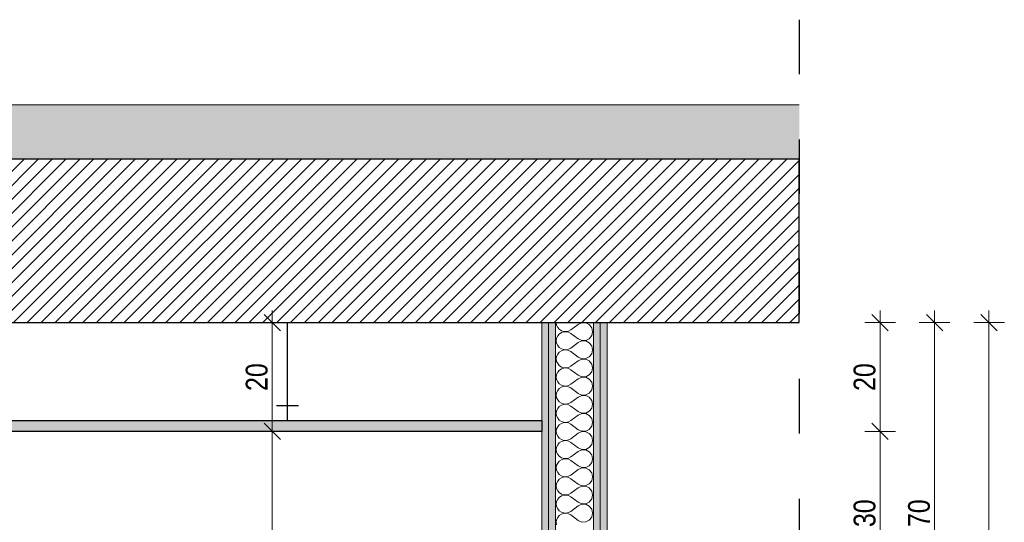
# Model space of a CAD drawing. Header units: millimetres. Extents: x -19885 to 4386, y -353 to 3827.
# Tile 39 of 59: x -10151 to -8343, y 2733 to 3656. Entities that reach past the tile are written whole.
import ezdxf

# ---------------------------------------------------------------- set-up
doc = ezdxf.new("R2010")
doc.units = ezdxf.units.MM
doc.header["$MEASUREMENT"] = 0
doc.linetypes.add('Przerywana długa', pattern=[220, 100, -120])
doc.linetypes.add('Wipeout_Contour', pattern=[1000, 0, -1000])
for name, color, linetype, lineweight in [('0_Nr_pióra__21', 7, 'Continuous', 25), ('NAPIS_SODON_Nr_pióra__1', 7, 'Continuous', 13), ('NAPIS_SODON_Nr_pióra__101', 252, 'Continuous', 5), ('NAPIS_SODON_Nr_pióra__180', 7, 'Continuous', 5), ('NAPIS_SODON_Nr_pióra__21', 7, 'Continuous', 25), ('ROZBUDOWA_NOWE_DZIAŁOWE_Nr_pióra__47', 7, 'Continuous', 15)]:
    doc.layers.add(name, color=color, linetype=linetype, lineweight=lineweight)
for name, color, linetype, lineweight, true_color in [('KR_INW_Nr_pióra__28', 7, 'Continuous', 25, 0xa80f02), ('PRZBUDOWA_W_KAN_OPIS_Nr_pióra__20', 7, 'Continuous', 13, 0xb00000), ('ROZBUDOWA_NOWE_DZIAŁOWE_Nr_pióra__24', 7, 'Continuous', 15, 0x029e21), ('ROZBUDOWA_NOWE_DZIAŁOWE_Nr_pióra__4', 7, 'Continuous', 13, 0x029e21), ('ROZBUDOWA_NOWE_DZIAŁOWE_Nr_pióra__67', 7, 'Continuous', 13, 0x6a6a6a)]:
    doc.layers.add(name, color=color, linetype=linetype, lineweight=lineweight, true_color=true_color)
doc.layers.add('PRZBUDOWA_W_KAN_OPIS', color=7, linetype='Continuous')
doc.styles.add('GENERATED_STYLE_2', font='txt')
doc.dimstyles.new('GENERATED_STYLE__1', dxfattribs={"dimtxt": 40, "dimasz": 28.5, "dimexe": 0.18, "dimexo": 0, "dimgap": 0.09, "dimtad": 1, "dimdec": 0, "dimlfac": 0.1, "dimzin": 0, "dimdsep": 46, "dimtxsty": 'GENERATED_STYLE_2', "dimblk": 'ARROWHEAD_6', "dimblk1": 'ARROWHEAD_6', "dimblk2": 'ARROWHEAD_6', "dimcen": 0.09, "dimclrd": 256, "dimclre": 256, "dimclrt": 256, "dimadec": 1, "dimazin": 0, "dimtfac": 1, "dimtdec": 4, "dimtmove": 0, "dimatfit": 3, "dimfxl": 0, "dimtolj": 1, "dimtzin": 0, "dimarcsym": 0})
pattern_1 = [(0, (0, 0), (0, 15), [0, -15])]

# ---------------------------------------------------------------- blocks, each defined once
blk = doc.blocks.new('*X8')
at = {"layer": 'ROZBUDOWA_NOWE_DZIAŁOWE_Nr_pióra__4', "linetype": 'Continuous'}
for p, q in [((-9165.5, 3100), (-9164.9, 3095.4)), ((-9164.9, 3095.4), (-9163, 3091.2)), ((-9125.5, 3096.7), (-9138.8, 3086.7)), ((-9118.8, 3099.7), (-9125.5, 3096.7)), ((-9111.5, 3099.5), (-9118.8, 3099.7)), ((-9105, 3096.2), (-9111.5, 3099.5)), ((-9100.4, 3090.5), (-9105, 3096.2)), ((-9163, 3075.4), (-9164.9, 3071.2)), ((-9163, 3091.2), (-9160.1, 3087.7)), ((-9160.1, 3079), (-9163, 3075.4)), ((-9160.1, 3087.7), (-9156.3, 3085.1)), ((-9156.3, 3081.6), (-9160.1, 3079)), ((-9156.3, 3085.1), (-9151.9, 3083.6)), ((-9151.9, 3083), (-9156.3, 3081.6)), ((-9151.9, 3083.6), (-9147.3, 3083.4)), ((-9147.3, 3083.3), (-9151.9, 3083)), ((-9147.3, 3083.4), (-9142.9, 3084.4)), ((-9142.9, 3082.2), (-9147.3, 3083.3)), ((-9142.9, 3084.4), (-9138.8, 3086.7)), ((-9138.8, 3080), (-9142.9, 3082.2)), ((-9125.5, 3070), (-9138.8, 3080)), ((-9105, 3070.4), (-9100.4, 3076.2)), ((-9098.8, 3083.3), (-9100.4, 3090.5)), ((-9100.4, 3076.2), (-9098.8, 3083.3)), ((-9164.9, 3071.2), (-9165.5, 3066.7)), ((-9165.5, 3066.7), (-9164.9, 3062.1)), ((-9164.9, 3062.1), (-9163, 3057.9)), ((-9163, 3057.9), (-9160.1, 3054.4)), ((-9125.5, 3063.3), (-9138.8, 3053.3)), ((-9125.5, 3070), (-9118.8, 3067)), ((-9118.8, 3066.3), (-9125.5, 3063.3)), ((-9118.8, 3067), (-9111.5, 3067.2)), ((-9111.5, 3066.2), (-9118.8, 3066.3)), ((-9111.5, 3067.2), (-9105, 3070.4)), ((-9105, 3062.9), (-9111.5, 3066.2)), ((-9100.4, 3057.1), (-9105, 3062.9)), ((-9098.8, 3050), (-9100.4, 3057.1)), ((-9164.9, 3037.9), (-9165.5, 3033.3)), ((-9163, 3042.1), (-9164.9, 3037.9)), ((-9160.1, 3045.6), (-9163, 3042.1)), ((-9160.1, 3054.4), (-9156.3, 3051.8)), ((-9156.3, 3048.2), (-9160.1, 3045.6)), ((-9156.3, 3051.8), (-9151.9, 3050.3)), ((-9151.9, 3049.7), (-9156.3, 3048.2)), ((-9151.9, 3050.3), (-9147.3, 3050.1)), ((-9147.3, 3049.9), (-9151.9, 3049.7)), ((-9147.3, 3050.1), (-9142.9, 3051.1)), ((-9142.9, 3048.9), (-9147.3, 3049.9)), ((-9142.9, 3051.1), (-9138.8, 3053.3)), ((-9138.8, 3046.7), (-9142.9, 3048.9)), ((-9125.5, 3036.7), (-9138.8, 3046.7)), ((-9105, 3037.1), (-9100.4, 3042.9)), ((-9100.4, 3042.9), (-9098.8, 3050)), ((-9165.5, 3033.3), (-9164.9, 3028.8)), ((-9164.9, 3028.8), (-9163, 3024.6)), ((-9163, 3024.6), (-9160.1, 3021)), ((-9160.1, 3021), (-9156.3, 3018.4)), ((-9142.9, 3017.8), (-9138.8, 3020)), ((-9125.5, 3030), (-9138.8, 3020)), ((-9125.5, 3036.7), (-9118.8, 3033.7)), ((-9118.8, 3033), (-9125.5, 3030)), ((-9118.8, 3033.7), (-9111.5, 3033.8)), ((-9111.5, 3032.8), (-9118.8, 3033)), ((-9111.5, 3033.8), (-9105, 3037.1)), ((-9105, 3029.6), (-9111.5, 3032.8)), ((-9100.4, 3023.8), (-9105, 3029.6)), ((-9098.8, 3016.7), (-9100.4, 3023.8)), ((-9164.9, 3004.6), (-9165.5, 3000)), ((-9163, 3008.8), (-9164.9, 3004.6)), ((-9160.1, 3012.3), (-9163, 3008.8)), ((-9156.3, 3014.9), (-9160.1, 3012.3)), ((-9156.3, 3018.4), (-9151.9, 3017)), ((-9151.9, 3016.4), (-9156.3, 3014.9)), ((-9151.9, 3017), (-9147.3, 3016.7)), ((-9147.3, 3016.6), (-9151.9, 3016.4)), ((-9147.3, 3016.7), (-9142.9, 3017.8)), ((-9142.9, 3015.6), (-9147.3, 3016.6)), ((-9138.8, 3013.3), (-9142.9, 3015.6)), ((-9125.5, 3003.3), (-9138.8, 3013.3)), ((-9125.5, 3003.3), (-9118.8, 3000.3)), ((-9111.5, 3000.5), (-9105, 3003.8)), ((-9105, 3003.8), (-9100.4, 3009.5)), ((-9100.4, 3009.5), (-9098.8, 3016.7)), ((-9165.5, 3000), (-9164.9, 2995.4)), ((-9164.9, 2995.4), (-9163, 2991.2)), ((-9163, 2991.2), (-9160.1, 2987.7)), ((-9160.1, 2987.7), (-9156.3, 2985.1)), ((-9156.3, 2985.1), (-9151.9, 2983.6)), ((-9151.9, 2983.6), (-9147.3, 2983.4)), ((-9147.3, 2983.4), (-9142.9, 2984.4)), ((-9142.9, 2984.4), (-9138.8, 2986.7)), ((-9125.5, 2996.7), (-9138.8, 2986.7)), ((-9118.8, 2999.7), (-9125.5, 2996.7)), ((-9118.8, 3000.3), (-9111.5, 3000.5)), ((-9111.5, 2999.5), (-9118.8, 2999.7)), ((-9105, 2996.2), (-9111.5, 2999.5)), ((-9100.4, 2990.5), (-9105, 2996.2)), ((-9098.8, 2983.3), (-9100.4, 2990.5)), ((-9164.9, 2971.2), (-9165.5, 2966.7)), ((-9165.5, 2966.7), (-9164.9, 2962.1)), ((-9163, 2975.4), (-9164.9, 2971.2)), ((-9160.1, 2979), (-9163, 2975.4)), ((-9156.3, 2981.6), (-9160.1, 2979)), ((-9151.9, 2983), (-9156.3, 2981.6)), ((-9147.3, 2983.3), (-9151.9, 2983)), ((-9142.9, 2982.2), (-9147.3, 2983.3)), ((-9138.8, 2980), (-9142.9, 2982.2)), ((-9125.5, 2970), (-9138.8, 2980)), ((-9125.5, 2970), (-9118.8, 2967)), ((-9118.8, 2966.3), (-9125.5, 2963.3)), ((-9118.8, 2967), (-9111.5, 2967.2)), ((-9111.5, 2966.2), (-9118.8, 2966.3)), ((-9111.5, 2967.2), (-9105, 2970.4)), ((-9105, 2962.9), (-9111.5, 2966.2)), ((-9105, 2970.4), (-9100.4, 2976.2)), ((-9100.4, 2976.2), (-9098.8, 2983.3)), ((-9164.9, 2962.1), (-9163, 2957.9)), ((-9163, 2957.9), (-9160.1, 2954.4)), ((-9160.1, 2954.4), (-9156.3, 2951.8)), ((-9156.3, 2948.2), (-9160.1, 2945.6)), ((-9156.3, 2951.8), (-9151.9, 2950.3)), ((-9151.9, 2949.7), (-9156.3, 2948.2)), ((-9151.9, 2950.3), (-9147.3, 2950.1)), ((-9147.3, 2949.9), (-9151.9, 2949.7)), ((-9147.3, 2950.1), (-9142.9, 2951.1)), ((-9142.9, 2948.9), (-9147.3, 2949.9)), ((-9142.9, 2951.1), (-9138.8, 2953.3)), ((-9138.8, 2946.7), (-9142.9, 2948.9)), ((-9125.5, 2963.3), (-9138.8, 2953.3)), ((-9100.4, 2957.1), (-9105, 2962.9)), ((-9098.8, 2950), (-9100.4, 2957.1)), ((-9100.4, 2942.9), (-9098.8, 2950)), ((-9164.9, 2937.9), (-9165.5, 2933.3)), ((-9165.5, 2933.3), (-9164.9, 2928.8)), ((-9163, 2942.1), (-9164.9, 2937.9)), ((-9160.1, 2945.6), (-9163, 2942.1)), ((-9125.5, 2936.7), (-9138.8, 2946.7)), ((-9125.5, 2930), (-9138.8, 2920)), ((-9125.5, 2936.7), (-9118.8, 2933.7)), ((-9118.8, 2933), (-9125.5, 2930)), ((-9118.8, 2933.7), (-9111.5, 2933.8)), ((-9111.5, 2932.8), (-9118.8, 2933)), ((-9111.5, 2933.8), (-9105, 2937.1)), ((-9105, 2929.6), (-9111.5, 2932.8)), ((-9105, 2937.1), (-9100.4, 2942.9)), ((-9100.4, 2923.8), (-9105, 2929.6)), ((-9164.9, 2928.8), (-9163, 2924.6)), ((-9163, 2924.6), (-9160.1, 2921)), ((-9160.1, 2912.3), (-9163, 2908.8)), ((-9160.1, 2921), (-9156.3, 2918.4)), ((-9156.3, 2914.9), (-9160.1, 2912.3)), ((-9156.3, 2918.4), (-9151.9, 2917)), ((-9151.9, 2916.4), (-9156.3, 2914.9)), ((-9151.9, 2917), (-9147.3, 2916.7)), ((-9147.3, 2916.6), (-9151.9, 2916.4)), ((-9147.3, 2916.7), (-9142.9, 2917.8)), ((-9142.9, 2915.6), (-9147.3, 2916.6)), ((-9142.9, 2917.8), (-9138.8, 2920)), ((-9138.8, 2913.3), (-9142.9, 2915.6)), ((-9125.5, 2903.3), (-9138.8, 2913.3)), ((-9098.8, 2916.7), (-9100.4, 2923.8)), ((-9100.4, 2909.5), (-9098.8, 2916.7)), ((-9164.9, 2904.6), (-9165.5, 2900)), ((-9165.5, 2900), (-9164.9, 2895.4)), ((-9163, 2908.8), (-9164.9, 2904.6)), ((-9164.9, 2895.4), (-9163, 2891.2)), ((-9125.5, 2896.7), (-9138.8, 2886.7)), ((-9125.5, 2903.3), (-9118.8, 2900.3)), ((-9118.8, 2899.7), (-9125.5, 2896.7)), ((-9118.8, 2900.3), (-9111.5, 2900.5)), ((-9111.5, 2899.5), (-9118.8, 2899.7)), ((-9111.5, 2900.5), (-9105, 2903.8)), ((-9105, 2896.2), (-9111.5, 2899.5)), ((-9105, 2903.8), (-9100.4, 2909.5)), ((-9100.4, 2890.5), (-9105, 2896.2)), ((-9163, 2875.4), (-9164.9, 2871.2)), ((-9163, 2891.2), (-9160.1, 2887.7)), ((-9160.1, 2879), (-9163, 2875.4)), ((-9160.1, 2887.7), (-9156.3, 2885.1)), ((-9156.3, 2881.6), (-9160.1, 2879)), ((-9156.3, 2885.1), (-9151.9, 2883.6)), ((-9151.9, 2883), (-9156.3, 2881.6)), ((-9151.9, 2883.6), (-9147.3, 2883.4)), ((-9147.3, 2883.3), (-9151.9, 2883)), ((-9147.3, 2883.4), (-9142.9, 2884.4)), ((-9142.9, 2882.2), (-9147.3, 2883.3)), ((-9142.9, 2884.4), (-9138.8, 2886.7)), ((-9138.8, 2880), (-9142.9, 2882.2)), ((-9125.5, 2870), (-9138.8, 2880)), ((-9105, 2870.4), (-9100.4, 2876.2)), ((-9098.8, 2883.3), (-9100.4, 2890.5)), ((-9100.4, 2876.2), (-9098.8, 2883.3)), ((-9164.9, 2871.2), (-9165.5, 2866.7)), ((-9165.5, 2866.7), (-9164.9, 2862.1)), ((-9164.9, 2862.1), (-9163, 2857.9)), ((-9163, 2857.9), (-9160.1, 2854.4)), ((-9125.5, 2863.3), (-9138.8, 2853.3)), ((-9125.5, 2870), (-9118.8, 2867)), ((-9118.8, 2866.3), (-9125.5, 2863.3)), ((-9118.8, 2867), (-9111.5, 2867.2)), ((-9111.5, 2866.2), (-9118.8, 2866.3)), ((-9111.5, 2867.2), (-9105, 2870.4)), ((-9105, 2862.9), (-9111.5, 2866.2)), ((-9100.4, 2857.1), (-9105, 2862.9)), ((-9098.8, 2850), (-9100.4, 2857.1)), ((-9163, 2842.1), (-9164.9, 2837.9)), ((-9160.1, 2845.6), (-9163, 2842.1)), ((-9160.1, 2854.4), (-9156.3, 2851.8)), ((-9156.3, 2848.2), (-9160.1, 2845.6)), ((-9156.3, 2851.8), (-9151.9, 2850.3)), ((-9151.9, 2849.7), (-9156.3, 2848.2)), ((-9151.9, 2850.3), (-9147.3, 2850.1)), ((-9147.3, 2849.9), (-9151.9, 2849.7)), ((-9147.3, 2850.1), (-9142.9, 2851.1)), ((-9142.9, 2848.9), (-9147.3, 2849.9)), ((-9142.9, 2851.1), (-9138.8, 2853.3)), ((-9138.8, 2846.7), (-9142.9, 2848.9)), ((-9125.5, 2836.7), (-9138.8, 2846.7)), ((-9105, 2837.1), (-9100.4, 2842.9)), ((-9100.4, 2842.9), (-9098.8, 2850)), ((-9164.9, 2837.9), (-9165.5, 2833.3)), ((-9165.5, 2833.3), (-9164.9, 2828.8)), ((-9164.9, 2828.8), (-9163, 2824.6)), ((-9163, 2824.6), (-9160.1, 2821)), ((-9160.1, 2821), (-9156.3, 2818.4)), ((-9125.5, 2830), (-9138.8, 2820)), ((-9125.5, 2836.7), (-9118.8, 2833.7)), ((-9118.8, 2833), (-9125.5, 2830)), ((-9118.8, 2833.7), (-9111.5, 2833.8)), ((-9111.5, 2832.8), (-9118.8, 2833)), ((-9111.5, 2833.8), (-9105, 2837.1)), ((-9105, 2829.6), (-9111.5, 2832.8)), ((-9100.4, 2823.8), (-9105, 2829.6)), ((-9098.8, 2816.7), (-9100.4, 2823.8)), ((-9164.9, 2804.6), (-9165.5, 2800)), ((-9163, 2808.8), (-9164.9, 2804.6)), ((-9160.1, 2812.3), (-9163, 2808.8)), ((-9156.3, 2814.9), (-9160.1, 2812.3)), ((-9156.3, 2818.4), (-9151.9, 2817)), ((-9151.9, 2816.4), (-9156.3, 2814.9)), ((-9151.9, 2817), (-9147.3, 2816.7)), ((-9147.3, 2816.6), (-9151.9, 2816.4)), ((-9147.3, 2816.7), (-9142.9, 2817.8)), ((-9142.9, 2815.6), (-9147.3, 2816.6)), ((-9142.9, 2817.8), (-9138.8, 2820)), ((-9138.8, 2813.3), (-9142.9, 2815.6)), ((-9125.5, 2803.3), (-9138.8, 2813.3)), ((-9125.5, 2803.3), (-9118.8, 2800.3)), ((-9111.5, 2800.5), (-9105, 2803.8)), ((-9105, 2803.8), (-9100.4, 2809.5)), ((-9100.4, 2809.5), (-9098.8, 2816.7)), ((-9165.5, 2800), (-9164.9, 2795.4)), ((-9164.9, 2795.4), (-9163, 2791.2)), ((-9163, 2791.2), (-9160.1, 2787.7)), ((-9160.1, 2787.7), (-9156.3, 2785.1)), ((-9156.3, 2785.1), (-9151.9, 2783.6)), ((-9142.9, 2784.4), (-9138.8, 2786.7)), ((-9125.5, 2796.7), (-9138.8, 2786.7)), ((-9118.8, 2799.7), (-9125.5, 2796.7)), ((-9118.8, 2800.3), (-9111.5, 2800.5)), ((-9111.5, 2799.5), (-9118.8, 2799.7)), ((-9105, 2796.2), (-9111.5, 2799.5)), ((-9100.4, 2790.5), (-9105, 2796.2)), ((-9098.8, 2783.3), (-9100.4, 2790.5)), ((-9164.9, 2771.2), (-9165.5, 2766.7)), ((-9165.5, 2766.7), (-9164.9, 2762.1)), ((-9163, 2775.4), (-9164.9, 2771.2)), ((-9160.1, 2779), (-9163, 2775.4)), ((-9156.3, 2781.6), (-9160.1, 2779)), ((-9151.9, 2783), (-9156.3, 2781.6)), ((-9151.9, 2783.6), (-9147.3, 2783.4)), ((-9147.3, 2783.3), (-9151.9, 2783)), ((-9147.3, 2783.4), (-9142.9, 2784.4)), ((-9142.9, 2782.2), (-9147.3, 2783.3)), ((-9138.8, 2780), (-9142.9, 2782.2)), ((-9125.5, 2770), (-9138.8, 2780)), ((-9125.5, 2770), (-9118.8, 2767)), ((-9118.8, 2767), (-9111.5, 2767.2)), ((-9111.5, 2767.2), (-9105, 2770.4)), ((-9105, 2770.4), (-9100.4, 2776.2)), ((-9100.4, 2776.2), (-9098.8, 2783.3)), ((-9164.9, 2762.1), (-9163, 2757.9)), ((-9163, 2757.9), (-9160.1, 2754.4)), ((-9160.1, 2754.4), (-9156.3, 2751.8)), ((-9156.3, 2751.8), (-9151.9, 2750.3)), ((-9151.9, 2749.7), (-9156.3, 2748.2)), ((-9151.9, 2750.3), (-9147.3, 2750.1)), ((-9147.3, 2749.9), (-9151.9, 2749.7)), ((-9147.3, 2750.1), (-9142.9, 2751.1)), ((-9142.9, 2748.9), (-9147.3, 2749.9)), ((-9142.9, 2751.1), (-9138.8, 2753.3)), ((-9138.8, 2746.7), (-9142.9, 2748.9)), ((-9125.5, 2763.3), (-9138.8, 2753.3)), ((-9118.8, 2766.3), (-9125.5, 2763.3)), ((-9111.5, 2766.2), (-9118.8, 2766.3)), ((-9105, 2762.9), (-9111.5, 2766.2)), ((-9100.4, 2757.1), (-9105, 2762.9)), ((-9098.8, 2750), (-9100.4, 2757.1)), ((-9100.4, 2742.9), (-9098.8, 2750)), ((-9164.9, 2737.9), (-9165.5, 2733.3)), ((-9165.5, 2733.3), (-9164.9, 2728.8)), ((-9163, 2742.1), (-9164.9, 2737.9)), ((-9160.1, 2745.6), (-9163, 2742.1)), ((-9156.3, 2748.2), (-9160.1, 2745.6)), ((-9125.5, 2736.7), (-9138.8, 2746.7)), ((-9125.5, 2736.7), (-9118.8, 2733.7)), ((-9118.8, 2733.7), (-9111.5, 2733.8)), ((-9111.5, 2733.8), (-9105, 2737.1)), ((-9105, 2737.1), (-9100.4, 2742.9))]:
    blk.add_line(p, q, dxfattribs=at)
blk = doc.blocks.new('Wypełnienie_4', base_point=(0, 0))
at = {"layer": 'ROZBUDOWA_NOWE_DZIAŁOWE_Nr_pióra__4', "linetype": 'Continuous'}
blk.add_blockref('*X8', (0, 0), dxfattribs=at)
blk = doc.blocks.new('*D143')
at = {"layer": 'PRZBUDOWA_W_KAN_OPIS_Nr_pióra__20', "linetype": 'Continuous'}
for p, q in [((-8586, 2915), (-8556, 2885)), ((-8542.8, 2900), (-8599.1, 2900)), ((-8571, 2600), (-8571, 2900)), ((-8586, 2615), (-8556, 2585)), ((-8542.8, 2600), (-8599.1, 2600))]:
    blk.add_line(p, q, dxfattribs=at)
at = {"color": 254, "linetype": 'Wipeout_Contour', "lineweight": 0, "ltscale": 36112.153739}
blk.add_wipeout([(-8579, 2724.4), (-8579, 2775.6), (-8619, 2775.6), (-8619, 2724.4)], dxfattribs=at).dxf.layer = 'PRZBUDOWA_W_KAN_OPIS'
at = {"layer": 'PRZBUDOWA_W_KAN_OPIS_Nr_pióra__20', "insert": (-8579, 2724.4), "char_height": 40, "attachment_point": 7, "rotation": 90, "style": 'GENERATED_STYLE_2'}
blk.add_mtext('\\A1;{\\fArial Narrow|b0|i0|c238|p34;30}', dxfattribs=at)
blk = doc.blocks.new('ARROWHEAD_6')
at = {"color": 0, "linetype": 'Continuous', "lineweight": 0}
for p, q in [((0, 0), (-1, 0)), ((-0.5, -0.5), (0.5, 0.5))]:
    blk.add_line(p, q, dxfattribs=at)
blk = doc.blocks.new('*D144')
at = {"layer": 'PRZBUDOWA_W_KAN_OPIS_Nr_pióra__20', "linetype": 'Continuous'}
for p, q in [((-8556, 3085), (-8586, 3115)), ((-8571, 3100), (-8571, 3122.5)), ((-8542.8, 3100), (-8599.1, 3100)), ((-8571, 2900), (-8571, 3100)), ((-8586, 2915), (-8556, 2885)), ((-8542.8, 2900), (-8599.1, 2900))]:
    blk.add_line(p, q, dxfattribs=at)
at = {"color": 254, "linetype": 'Wipeout_Contour', "lineweight": 0, "ltscale": 36429.213551}
blk.add_wipeout([(-8579, 2974.4), (-8579, 3025.6), (-8619, 3025.6), (-8619, 2974.4)], dxfattribs=at).dxf.layer = 'PRZBUDOWA_W_KAN_OPIS'
at = {"layer": 'PRZBUDOWA_W_KAN_OPIS_Nr_pióra__20', "insert": (-8579, 2974.4), "char_height": 40, "attachment_point": 7, "rotation": 90, "style": 'GENERATED_STYLE_2'}
blk.add_mtext('\\A1;{\\fArial Narrow|b0|i0|c238|p34;20}', dxfattribs=at)
blk = doc.blocks.new('*D147')
at = {"layer": 'PRZBUDOWA_W_KAN_OPIS_Nr_pióra__20', "linetype": 'Continuous'}
for p, q in [((-8456, 3085), (-8486, 3115)), ((-8471, 3100), (-8471, 3122.5)), ((-8442.8, 3100), (-8499.1, 3100)), ((-8471, 2400), (-8471, 3100)), ((-8486, 2415), (-8456, 2385)), ((-8442.8, 2400), (-8499.1, 2400))]:
    blk.add_line(p, q, dxfattribs=at)
at = {"color": 254, "linetype": 'Wipeout_Contour', "lineweight": 0, "ltscale": 35731.371788}
blk.add_wipeout([(-8479, 2724.4), (-8479, 2775.6), (-8519, 2775.6), (-8519, 2724.4)], dxfattribs=at).dxf.layer = 'PRZBUDOWA_W_KAN_OPIS'
at = {"layer": 'PRZBUDOWA_W_KAN_OPIS_Nr_pióra__20', "insert": (-8479, 2724.4), "char_height": 40, "attachment_point": 7, "rotation": 90, "style": 'GENERATED_STYLE_2'}
blk.add_mtext('\\A1;{\\fArial Narrow|b0|i0|c238|p34;70}', dxfattribs=at)
blk = doc.blocks.new('*D148')
at = {"layer": 'PRZBUDOWA_W_KAN_OPIS_Nr_pióra__20', "linetype": 'Continuous'}
for p, q in [((-8356, 3085), (-8386, 3115)), ((-8371, 3100), (-8371, 3122.5)), ((-8342.8, 3100), (-8399.1, 3100)), ((-8371, 400), (-8371, 3100)), ((-8342.8, 400), (-8399.1, 400)), ((-8386, 415), (-8356, 385)), ((-8371, 377.5), (-8371, 400))]:
    blk.add_line(p, q, dxfattribs=at)
at = {"color": 254, "linetype": 'Wipeout_Contour', "lineweight": 0, "ltscale": 34317.735482}
blk.add_wipeout([(-8379, 1711.6), (-8379, 1788.4), (-8419, 1788.4), (-8419, 1711.6)], dxfattribs=at).dxf.layer = 'PRZBUDOWA_W_KAN_OPIS'
at = {"layer": 'PRZBUDOWA_W_KAN_OPIS_Nr_pióra__20', "insert": (-8379, 1711.6), "char_height": 40, "attachment_point": 7, "rotation": 90, "style": 'GENERATED_STYLE_2'}
blk.add_mtext('\\A1;{\\fArial Narrow|b0|i0|c238|p34;270}', dxfattribs=at)
blk = doc.blocks.new('*D165')
at = {"layer": 'PRZBUDOWA_W_KAN_OPIS_Nr_pióra__20', "linetype": 'Continuous'}
for p, q in [((-9702.3, 2915), (-9672.3, 2885)), ((-9659.2, 2900), (-9715.4, 2900)), ((-9687.3, 2400), (-9687.3, 2900)), ((-9702.3, 2415), (-9672.3, 2385)), ((-9659.2, 2400), (-9715.4, 2400))]:
    blk.add_line(p, q, dxfattribs=at)
at = {"color": 254, "linetype": 'Wipeout_Contour', "lineweight": 0, "ltscale": 40281.01984}
blk.add_wipeout([(-9695.3, 2624.4), (-9695.3, 2675.6), (-9735.3, 2675.6), (-9735.3, 2624.4)], dxfattribs=at).dxf.layer = 'PRZBUDOWA_W_KAN_OPIS'
at = {"layer": 'PRZBUDOWA_W_KAN_OPIS_Nr_pióra__20', "insert": (-9695.3, 2624.4), "char_height": 40, "attachment_point": 7, "rotation": 90, "style": 'GENERATED_STYLE_2'}
blk.add_mtext('\\A1;{\\fArial Narrow|b0|i0|c238|p34;50}', dxfattribs=at)
blk = doc.blocks.new('*D166')
at = {"layer": 'PRZBUDOWA_W_KAN_OPIS_Nr_pióra__20', "linetype": 'Continuous'}
for p, q in [((-9672.3, 3085), (-9702.3, 3115)), ((-9687.3, 3100), (-9687.3, 3122.5)), ((-9659.2, 3100), (-9715.4, 3100)), ((-9687.3, 2900), (-9687.3, 3100)), ((-9702.3, 2915), (-9672.3, 2885)), ((-9659.2, 2900), (-9715.4, 2900))]:
    blk.add_line(p, q, dxfattribs=at)
at = {"color": 254, "linetype": 'Wipeout_Contour', "lineweight": 0, "ltscale": 40671.86384}
blk.add_wipeout([(-9695.3, 2974.4), (-9695.3, 3025.6), (-9735.3, 3025.6), (-9735.3, 2974.4)], dxfattribs=at).dxf.layer = 'PRZBUDOWA_W_KAN_OPIS'
at = {"layer": 'PRZBUDOWA_W_KAN_OPIS_Nr_pióra__20', "insert": (-9695.3, 2974.4), "char_height": 40, "attachment_point": 7, "rotation": 90, "style": 'GENERATED_STYLE_2'}
blk.add_mtext('\\A1;{\\fArial Narrow|b0|i0|c238|p34;20}', dxfattribs=at)

msp = doc.modelspace()

# ---------------------------------------------------------------- hatches: boundary and pattern name
at = {"layer": '0_Nr_pióra__21', "linetype": 'Continuous', "lineweight": 13}
msp.add_hatch(color=9, dxfattribs=at).paths.add_polyline_path([(-11407.3, 2920), (-9192.2, 2920), (-9192.2, 2900), (-11407.3, 2900)])
at = {"layer": 'NAPIS_SODON_Nr_pióra__101', "linetype": 'Continuous'}
h = msp.add_hatch(dxfattribs=at)
h.set_pattern_fill('Cegła_licówka', color=256, style=0, pattern_type=2)
h.set_pattern_definition([(45, (0, 0), (-12.727922, 12.727922), [])])
h.paths.add_polyline_path([(-11970.2, 3100), (-11827.3, 3100), (-11827.3, 400), (-11827.3, 300), (-11970.2, 300), (-11970.2, 0), (-11407.3, 0), (-8719.4, 0), (-8719.4, 300), (-11407.3, 300), (-11407.3, 400), (-11407.3, 3100), (-8719.4, 3100), (-8719.4, 3400), (-11398.6, 3400), (-11778.6, 3400), (-11970.2, 3400)])
at = {"layer": 'NAPIS_SODON_Nr_pióra__180', "linetype": 'Continuous', "lineweight": 0, "true_color": 0xaeaeae}
msp.add_hatch(color=253, dxfattribs=at).paths.add_polyline_path([(-8719.4, 3500), (-11970.2, 3500), (-11970.2, 3400), (-8719.4, 3400)])
at = {"layer": 'ROZBUDOWA_NOWE_DZIAŁOWE_Nr_pióra__24', "linetype": 'Continuous'}
h = msp.add_hatch(dxfattribs=at)
h.set_pattern_fill('Gips', color=256, style=0, pattern_type=2)
h.set_pattern_definition(pattern_1)
h.paths.add_polyline_path([(-9192.2, 300), (-9179.7, 300), (-9179.7, 3100), (-9192.2, 3100)])
h = msp.add_hatch(dxfattribs=at)
h.set_pattern_fill('Gips', color=256, style=0, pattern_type=2)
h.set_pattern_definition(pattern_1)
h.paths.add_polyline_path([(-9179.7, 300), (-9167.2, 300), (-9167.2, 3100), (-9179.7, 3100)])
h = msp.add_hatch(dxfattribs=at)
h.set_pattern_fill('Gips', color=256, style=0, pattern_type=2)
h.set_pattern_definition(pattern_1)
h.paths.add_polyline_path([(-9097.2, 300), (-9084.7, 300), (-9084.7, 3100), (-9097.2, 3100)])
h = msp.add_hatch(dxfattribs=at)
h.set_pattern_fill('Gips', color=256, style=0, pattern_type=2)
h.set_pattern_definition(pattern_1)
h.paths.add_polyline_path([(-9084.7, 300), (-9072.2, 300), (-9072.2, 3100), (-9084.7, 3100)])

# ---------------------------------------------------------------- linework, layer by layer
at = {"layer": '0_Nr_pióra__21', "linetype": 'Continuous'}
for p, q in [((-9659.3, 2920), (-9659.3, 3100)), ((-9679.4, 2947.6), (-9639.1, 2947.6))]:
    msp.add_line(p, q, dxfattribs=at)
at = {"layer": '0_Nr_pióra__21', "linetype": 'Continuous', "flags": 128}
msp.add_lwpolyline([(-11407.3, 2920), (-9192.2, 2920), (-9192.2, 2900), (-11407.3, 2900)], close=True, dxfattribs=at)
at = {"layer": 'KR_INW_Nr_pióra__28', "linetype": 'Przerywana długa'}
msp.add_line((-8719.4, 3656.4), (-8719.4, -257.6), dxfattribs=at)
at = {"layer": 'NAPIS_SODON_Nr_pióra__1', "linetype": 'Continuous'}
msp.add_line((-8719.4, 3500), (-11970.2, 3500), dxfattribs=at)
at = {"layer": 'NAPIS_SODON_Nr_pióra__21', "linetype": 'Continuous'}
msp.add_line((-8719.4, 3400), (-11970.2, 3400), dxfattribs=at)
at = {"layer": 'NAPIS_SODON_Nr_pióra__21', "linetype": 'Continuous', "flags": 128}
msp.add_lwpolyline([(-11970.2, 3100), (-11827.3, 3100), (-11827.3, 400), (-11827.3, 300), (-11970.2, 300), (-11970.2, 0), (-11407.3, 0), (-8719.4, 0), (-8719.4, 300), (-11407.3, 300), (-11407.3, 400), (-11407.3, 3100), (-8719.4, 3100), (-8719.4, 3400), (-11398.6, 3400), (-11778.6, 3400), (-11970.2, 3400)], close=True, dxfattribs=at)
at = {"layer": 'ROZBUDOWA_NOWE_DZIAŁOWE_Nr_pióra__47', "linetype": 'Continuous'}
for p, q in [((-9192.2, 3100), (-9192.2, 300)), ((-9072.2, 3100), (-9072.2, 300))]:
    msp.add_line(p, q, dxfattribs=at)
at = {"layer": 'ROZBUDOWA_NOWE_DZIAŁOWE_Nr_pióra__67', "linetype": 'Continuous'}
for p, q in [((-9179.7, 3100), (-9179.7, 300)), ((-9167.2, 3100), (-9167.2, 300)), ((-9097.2, 3100), (-9097.2, 300)), ((-9084.7, 3100), (-9084.7, 300))]:
    msp.add_line(p, q, dxfattribs=at)

# ---------------------------------------------------------------- block references
at = {"layer": 'ROZBUDOWA_NOWE_DZIAŁOWE_Nr_pióra__4', "linetype": 'Continuous'}
msp.add_blockref('Wypełnienie_4', (0, 0), dxfattribs=at)

# ---------------------------------------------------------------- next in the draw order: dimensions: what is measured, and where the dimension line sits
at = {"layer": 'PRZBUDOWA_W_KAN_OPIS', "color": 14, "linetype": 'Continuous', "lineweight": 13, "true_color": 0xb00000}
dim = msp.add_linear_dim(base=(-8571, 2900), p1=(-9387.3, 2600), p2=(-9192.2, 2900), angle=90, dimstyle='GENERATED_STYLE__1', dxfattribs=at)
dim.commit()
dim.dimension.update_dxf_attribs({"geometry": '*D143', "text_midpoint": (-8599, 2754.8), "dimtype": 160, "text_rotation": 90})

# ---------------------------------------------------------------- next in the draw order: dimensions: what is measured, and where the dimension line sits
dim = msp.add_linear_dim(base=(-8571, 3100), p1=(-9192.2, 2900), p2=(-11407.3, 3100), angle=90, dimstyle='GENERATED_STYLE__1', dxfattribs=at)
dim.commit()
dim.dimension.update_dxf_attribs({"geometry": '*D144', "text_midpoint": (-8599, 3004.8), "dimtype": 160, "text_rotation": 90})

# ---------------------------------------------------------------- next in the draw order: dimensions: what is measured, and where the dimension line sits
dim = msp.add_linear_dim(base=(-8471, 3100), p1=(-9337.3, 2400), p2=(-11407.3, 3100), angle=90, dimstyle='GENERATED_STYLE__1', dxfattribs=at)
dim.commit()
dim.dimension.update_dxf_attribs({"geometry": '*D147', "text_midpoint": (-8499, 2754.8), "dimtype": 160, "text_rotation": 90})

# ---------------------------------------------------------------- next in the draw order: dimensions: what is measured, and where the dimension line sits
dim = msp.add_linear_dim(base=(-8371, 3100), p1=(-11407.3, 400), p2=(-11407.3, 3100), angle=90, dimstyle='GENERATED_STYLE__1', dxfattribs=at)
dim.commit()
dim.dimension.update_dxf_attribs({"geometry": '*D148', "text_midpoint": (-8399, 1757.1), "dimtype": 160, "text_rotation": 90})

# ---------------------------------------------------------------- next in the draw order: dimensions: what is measured, and where the dimension line sits
dim = msp.add_linear_dim(base=(-9687.3, 2900), p1=(-9837.3, 2400), p2=(-9449, 2900), angle=90, dimstyle='GENERATED_STYLE__1', dxfattribs=at)
dim.commit()
dim.dimension.update_dxf_attribs({"geometry": '*D165', "text_midpoint": (-9715.3, 2654.8), "dimtype": 160, "text_rotation": 90})

# ---------------------------------------------------------------- next in the draw order: dimensions: what is measured, and where the dimension line sits
dim = msp.add_linear_dim(base=(-9687.3, 3100), p1=(-9449, 2900), p2=(-9594.1, 3100), angle=90, dimstyle='GENERATED_STYLE__1', dxfattribs=at)
dim.commit()
dim.dimension.update_dxf_attribs({"geometry": '*D166', "text_midpoint": (-9715.3, 3004.8), "dimtype": 160, "text_rotation": 90})

doc.saveas('drawing.dxf')
